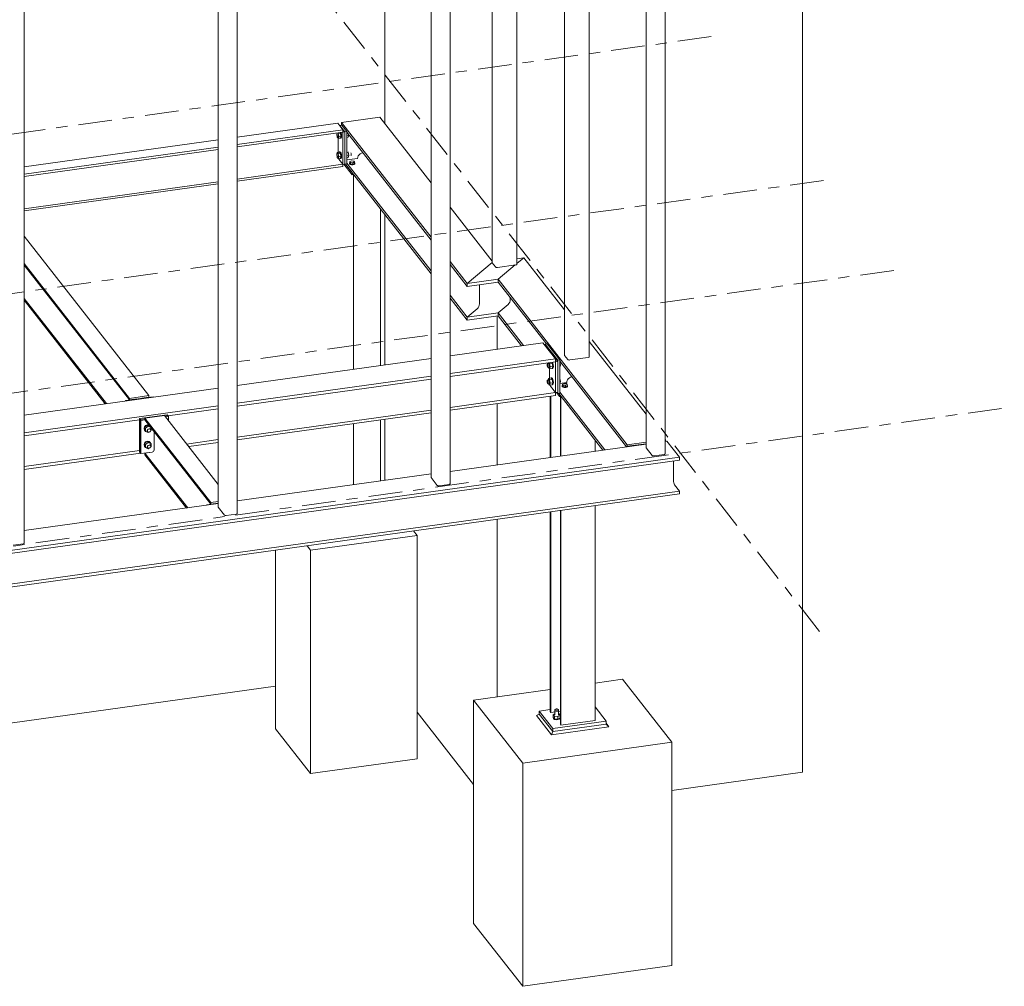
# Model space of a CAD drawing. Header units: millimetres. Extents: x -73 to 521, y -287 to 133.
# Tile 8 of 14: x 216 to 304, y -211 to -125. Entities that reach past the tile are written whole.
import ezdxf

# ---------------------------------------------------------------- set-up
doc = ezdxf.new("R2010")
doc.units = ezdxf.units.MM
doc.linetypes.add('XKITLINE00', pattern=[0])
doc.linetypes.add('XKITLINE03', pattern=[6, 3, -1, 1, -1])
for name, color, linetype, lineweight in [('Mřížka', 4, 'Continuous', 0), ('Prvek', 2, 'Continuous', 0), ('Šroub', 3, 'Continuous', 0)]:
    doc.layers.add(name, color=color, linetype=linetype, lineweight=lineweight)

msp = doc.modelspace()

# ---------------------------------------------------------------- linework, layer by layer
at = {"layer": 'Mřížka', "color": 1, "linetype": 'XKITLINE03', "lineweight": 0}
for p, q in [((287.86, -179.577), (243.959, -123.313)), ((144.482, -145.114), (278.444, -126.446)), ((154.503, -157.958), (288.466, -139.289)), ((160.766, -165.985), (294.729, -147.316)), ((170.38, -178.307), (304.343, -159.638))]:
    msp.add_line(p, q, dxfattribs=at)
at = {"layer": 'Prvek', "color": 1, "linetype": 'XKITLINE00', "lineweight": 0}
for p, q in [((286.349, -192.15), (286.349, -77.955)), ((272.374, -163.157), (272.374, -107.54)), ((274.072, -163.74), (274.072, -107.303)), ((265.101, -154.915), (265.101, -108.553)), ((267.308, -155.071), (267.308, -108.246)), ((258.65, -146.647), (258.65, -109.452)), ((260.857, -146.803), (260.857, -109.145)), ((253.19, -165.83), (253.19, -110.213)), ((254.888, -166.414), (254.888, -109.976)), ((249.071, -134.249), (249.071, -110.787)), ((234.196, -168.477), (234.196, -112.86)), ((235.894, -169.06), (235.894, -112.623)), ((216.9, -171.707), (216.9, -115.27)), ((235.894, -135.453), (244.866, -134.203)), ((245.336, -134.805), (244.866, -134.203)), ((245.049, -134.403), (245.025, -134.407)), ((245.239, -134.377), (245.049, -134.403)), ((245.488, -134.965), (245.049, -134.403)), ((245.488, -134.965), (245.049, -134.403)), ((248.627, -133.679), (245.208, -134.156)), ((245.208, -134.156), (245.208, -134.381)), ((253.19, -144.386), (245.208, -134.156)), ((245.677, -134.939), (245.239, -134.377)), ((253.19, -139.528), (248.627, -133.679)), ((235.894, -136.121), (245.336, -134.805)), ((235.894, -136.311), (245.336, -134.996)), ((244.9, -137.102), (244.9, -135.056)), ((245.336, -134.996), (245.336, -134.805)), ((245.488, -134.965), (245.336, -134.987)), ((245.336, -134.987), (245.336, -137.887)), ((245.677, -134.939), (245.488, -134.965)), ((245.488, -134.965), (245.488, -137.866)), ((245.488, -134.965), (245.488, -137.866)), ((245.677, -134.939), (245.677, -137.839)), ((253.19, -144.64), (245.677, -135.011)), ((216.9, -138.1), (234.196, -135.69)), ((216.9, -138.768), (234.196, -136.358)), ((216.9, -138.958), (234.196, -136.548)), ((246.773, -137.02), (246.698, -137.124)), ((246.871, -136.934), (246.773, -137.02)), ((246.986, -136.873), (246.871, -136.934)), ((247.105, -136.841), (246.986, -136.873)), ((235.894, -139.193), (245.336, -137.878)), ((244.906, -137.193), (244.9, -137.102)), ((244.922, -137.284), (244.906, -137.193)), ((244.947, -137.363), (244.922, -137.284)), ((244.975, -137.416), (244.947, -137.363)), ((245.336, -137.878), (244.975, -137.416)), ((245.488, -137.866), (245.336, -137.887)), ((245.336, -138.068), (245.336, -137.878)), ((246.147, -138.804), (245.422, -137.875)), ((245.677, -137.839), (245.488, -137.866)), ((253.19, -147.649), (245.55, -137.857)), ((246.147, -138.622), (245.55, -137.857)), ((246.634, -137.36), (245.677, -137.493)), ((253.19, -147.395), (245.677, -137.767)), ((246.65, -137.24), (246.634, -137.36)), ((246.698, -137.124), (246.65, -137.24)), ((235.894, -139.384), (245.336, -138.068)), ((246.147, -138.804), (246.147, -138.622)), ((246.275, -138.786), (246.147, -138.804)), ((246.271, -156.168), (246.271, -138.786)), ((216.9, -141.84), (234.196, -139.43)), ((216.9, -142.031), (234.196, -139.62)), ((248.691, -155.831), (248.691, -141.882)), ((258.65, -146.525), (254.888, -141.704)), ((249.071, -155.778), (249.071, -142.37)), ((228.018, -158.534), (216.9, -144.286)), ((256.419, -148.524), (254.888, -146.563)), ((258.651, -146.653), (256.419, -148.524)), ((256.419, -148.524), (258.651, -146.653)), ((258.656, -146.668), (258.65, -146.647)), ((258.951, -147.046), (258.656, -146.668)), ((260.857, -146.729), (261.465, -146.219)), ((260.857, -146.304), (261.465, -146.219)), ((260.857, -146.729), (261.465, -146.219)), ((265.101, -150.879), (261.465, -146.219)), ((226.289, -158.775), (216.9, -146.742)), ((226.289, -158.92), (216.9, -146.887)), ((256.419, -148.778), (254.888, -146.816)), ((258.951, -147.046), (258.976, -147.065)), ((258.976, -147.065), (259.015, -147.078)), ((259.015, -147.078), (259.063, -147.083)), ((259.063, -147.083), (259.113, -147.081)), ((259.113, -147.081), (260.769, -146.85)), ((259.173, -148.14), (260.701, -146.86)), ((259.173, -148.14), (260.701, -146.86)), ((260.769, -146.85), (260.813, -146.84)), ((260.813, -146.84), (260.843, -146.823)), ((260.843, -146.823), (260.857, -146.803)), ((256.419, -148.524), (259.173, -148.14)), ((259.173, -148.394), (256.419, -148.778)), ((259.173, -148.394), (259.173, -148.14)), ((259.173, -148.14), (270.698, -162.911)), ((259.173, -148.14), (259.173, -148.394)), ((263.481, -153.915), (259.173, -148.394)), ((256.419, -148.524), (256.419, -148.778)), ((256.419, -148.778), (256.419, -148.524)), ((257.511, -150.346), (257.511, -148.626)), ((257.511, -150.346), (257.511, -148.626)), ((224.221, -159.241), (216.9, -149.86)), ((224.119, -159.256), (216.9, -150.005)), ((256.419, -151.533), (254.888, -149.571)), ((256.419, -151.787), (254.888, -149.825)), ((260.209, -150.201), (260.147, -150.312)), ((260.147, -150.312), (260.209, -150.201)), ((260.25, -150.078), (260.209, -150.201)), ((260.209, -150.201), (260.25, -150.078)), ((260.265, -149.962), (260.25, -150.078)), ((260.25, -150.078), (260.265, -149.962)), ((260.265, -149.962), (260.265, -149.793)), ((260.265, -149.962), (260.265, -149.793)), ((257.32, -150.778), (256.419, -151.533)), ((256.419, -151.533), (257.32, -150.778)), ((257.32, -150.778), (257.393, -150.696)), ((257.393, -150.696), (257.32, -150.778)), ((257.393, -150.696), (257.455, -150.585)), ((257.455, -150.585), (257.393, -150.696)), ((257.455, -150.585), (257.496, -150.462)), ((257.496, -150.462), (257.455, -150.585)), ((257.496, -150.462), (257.511, -150.346)), ((257.511, -150.346), (257.496, -150.462)), ((260.074, -150.394), (259.173, -151.149)), ((259.173, -151.149), (260.074, -150.394)), ((260.147, -150.312), (260.074, -150.394)), ((260.074, -150.394), (260.147, -150.312)), ((256.419, -151.533), (259.173, -151.149)), ((259.173, -151.403), (256.419, -151.787)), ((256.419, -151.533), (256.419, -151.787)), ((256.419, -151.787), (256.419, -151.533)), ((259.092, -154.382), (259.092, -151.414)), ((259.173, -151.149), (259.173, -151.403)), ((261.44, -154.055), (259.173, -151.149)), ((259.173, -151.149), (259.173, -151.403)), ((261.261, -154.079), (259.173, -151.403)), ((272.374, -160.201), (267.308, -153.708)), ((254.888, -154.968), (263.178, -153.812)), ((264.305, -155.257), (263.178, -153.812)), ((263.367, -154.04), (263.356, -154.041)), ((263.557, -153.905), (263.367, -153.931)), ((263.367, -154.04), (263.367, -153.931)), ((263.367, -153.931), (264.495, -155.376)), ((264.495, -155.485), (263.367, -154.04)), ((264.685, -155.349), (263.557, -153.905)), ((235.894, -157.615), (253.19, -155.204)), ((254.888, -156.57), (264.305, -155.257)), ((264.305, -155.511), (264.305, -155.257)), ((264.495, -155.485), (264.305, -155.511)), ((264.685, -155.349), (264.495, -155.376)), ((264.495, -155.376), (264.495, -158.349)), ((264.495, -158.24), (264.495, -155.485)), ((264.685, -158.322), (264.685, -155.349)), ((270.644, -163.096), (264.685, -155.458)), ((265.107, -154.936), (265.101, -154.915)), ((265.402, -155.314), (265.107, -154.936)), ((265.402, -155.314), (265.427, -155.333)), ((265.427, -155.333), (265.466, -155.346)), ((265.466, -155.346), (265.514, -155.351)), ((265.514, -155.351), (265.564, -155.349)), ((265.564, -155.349), (267.22, -155.118)), ((267.22, -155.118), (267.264, -155.108)), ((267.264, -155.108), (267.295, -155.091)), ((267.295, -155.091), (267.308, -155.071)), ((254.888, -156.823), (264.305, -155.511)), ((263.768, -157.306), (263.768, -155.586)), ((264.305, -158.266), (264.305, -155.511)), ((235.894, -159.217), (253.19, -156.806)), ((235.894, -159.47), (253.19, -157.06)), ((265.311, -157.243), (265.295, -157.363)), ((265.359, -157.127), (265.311, -157.243)), ((265.434, -157.023), (265.359, -157.127)), ((265.533, -156.937), (265.434, -157.023)), ((265.647, -156.876), (265.533, -156.937)), ((265.766, -156.844), (265.647, -156.876)), ((216.9, -160.262), (234.196, -157.851)), ((263.775, -157.419), (263.768, -157.306)), ((263.795, -157.534), (263.775, -157.419)), ((263.826, -157.632), (263.795, -157.534)), ((263.862, -157.698), (263.826, -157.632)), ((263.862, -157.698), (264.305, -158.266)), ((264.305, -158.266), (263.862, -157.698)), ((265.295, -157.363), (264.685, -157.448)), ((225.919, -158.972), (228.388, -158.628)), ((225.942, -159.001), (225.919, -158.972)), ((225.919, -158.972), (225.919, -159.005)), ((226.289, -158.775), (228.018, -158.534)), ((226.289, -158.92), (226.289, -158.775)), ((226.932, -158.831), (226.289, -158.92)), ((228.018, -158.679), (227.375, -158.769)), ((228.018, -158.534), (228.018, -158.679)), ((228.411, -158.657), (228.388, -158.628)), ((254.888, -159.579), (264.305, -158.266)), ((254.888, -159.832), (264.305, -158.52)), ((263.835, -164.045), (263.835, -158.586)), ((263.891, -164.037), (263.891, -158.578)), ((264.495, -158.24), (264.305, -158.266)), ((264.305, -158.266), (264.305, -158.52)), ((264.66, -158.616), (264.379, -158.256)), ((264.495, -158.349), (264.418, -158.25)), ((264.685, -158.322), (264.495, -158.349)), ((268.527, -163.391), (264.583, -158.336)), ((264.66, -158.435), (264.583, -158.336)), ((264.66, -158.616), (264.66, -158.435)), ((264.787, -158.598), (264.66, -158.616)), ((268.705, -163.366), (264.685, -158.213)), ((264.731, -163.92), (264.731, -158.606)), ((264.787, -163.912), (264.787, -158.599)), ((216.9, -161.864), (234.196, -159.453)), ((229.717, -160.331), (234.196, -159.707)), ((235.894, -162.226), (253.19, -159.815)), ((259.092, -164.706), (259.092, -159.246)), ((216.9, -162.117), (227.172, -160.686)), ((227.172, -160.577), (229.641, -160.233)), ((227.234, -160.657), (227.172, -160.577)), ((227.172, -160.577), (227.172, -163.55)), ((227.234, -160.657), (227.667, -160.597)), ((227.234, -160.657), (227.667, -160.597)), ((227.234, -160.657), (227.234, -163.63)), ((227.297, -160.738), (227.234, -160.657)), ((227.234, -160.657), (227.234, -163.63)), ((227.297, -160.738), (227.667, -160.686)), ((227.297, -160.738), (227.297, -163.71)), ((229.396, -160.3), (227.667, -160.541)), ((233.555, -168.087), (227.667, -160.541)), ((227.667, -160.541), (227.667, -160.686)), ((233.555, -168.232), (227.667, -160.686)), ((234.196, -166.453), (229.396, -160.3)), ((229.435, -160.351), (229.704, -160.313)), ((229.435, -160.351), (229.704, -160.313)), ((229.498, -160.431), (229.766, -160.394)), ((229.704, -160.313), (229.641, -160.233)), ((229.766, -160.394), (229.704, -160.313)), ((229.766, -160.775), (229.766, -160.394)), ((235.894, -162.479), (253.19, -160.069)), ((248.691, -166.155), (248.691, -160.696)), ((249.071, -166.102), (249.071, -160.643)), ((246.271, -166.493), (246.271, -161.033)), ((228.481, -163.382), (228.481, -161.729)), ((231.388, -162.854), (234.196, -162.462)), ((267.826, -163.489), (267.826, -162.493)), ((274.116, -162.434), (274.072, -162.377)), ((274.072, -162.44), (274.116, -162.434)), ((274.116, -162.579), (274.116, -162.434)), ((228.481, -163.382), (228.468, -163.446)), ((231.567, -163.082), (234.196, -162.716)), ((254.888, -165.292), (272.374, -162.855)), ((270.698, -162.911), (272.374, -162.677)), ((270.698, -163.056), (272.374, -162.822)), ((270.698, -163.089), (270.698, -162.911)), ((270.721, -163.085), (270.698, -163.056)), ((270.698, -163.056), (270.698, -163.089)), ((272.38, -163.178), (272.374, -163.157)), ((272.927, -163.878), (272.38, -163.178)), ((274.072, -162.585), (274.116, -162.579)), ((274.072, -162.618), (274.242, -162.595)), ((274.14, -162.609), (274.116, -162.579)), ((275.369, -164.039), (274.242, -162.595)), ((178.499, -177.539), (275.369, -164.039)), ((216.9, -164.873), (227.172, -163.441)), ((216.9, -165.126), (227.274, -163.681)), ((227.234, -163.63), (227.172, -163.55)), ((227.297, -163.71), (227.234, -163.63)), ((227.297, -163.71), (228.31, -163.569)), ((228.31, -163.569), (227.667, -163.659)), ((231.486, -168.553), (227.667, -163.659)), ((227.667, -163.659), (227.667, -163.804)), ((231.384, -168.567), (227.667, -163.804)), ((228.376, -163.548), (228.31, -163.569)), ((228.431, -163.505), (228.376, -163.548)), ((228.468, -163.446), (228.431, -163.505)), ((272.927, -163.878), (272.951, -163.896)), ((272.951, -163.896), (272.99, -163.909)), ((272.99, -163.909), (273.039, -163.915)), ((273.039, -163.915), (273.088, -163.912)), ((273.088, -163.912), (273.985, -163.787)), ((273.985, -163.787), (274.028, -163.777)), ((274.028, -163.777), (274.059, -163.76)), ((274.059, -163.76), (274.072, -163.74)), ((275.369, -164.039), (275.369, -164.293)), ((178.499, -177.793), (275.369, -164.293)), ((274.832, -166.088), (274.832, -164.368)), ((235.894, -167.939), (253.19, -165.528)), ((253.196, -165.851), (253.19, -165.83)), ((253.743, -166.551), (253.196, -165.851)), ((253.743, -166.551), (253.767, -166.57)), ((253.767, -166.57), (253.807, -166.583)), ((253.807, -166.583), (253.855, -166.588)), ((253.855, -166.588), (253.904, -166.586)), ((253.904, -166.586), (254.801, -166.461)), ((254.801, -166.461), (254.844, -166.45)), ((254.844, -166.45), (254.875, -166.434)), ((254.875, -166.434), (254.888, -166.414)), ((274.839, -166.201), (274.832, -166.088)), ((274.86, -166.316), (274.839, -166.201)), ((274.89, -166.414), (274.86, -166.316)), ((274.926, -166.481), (274.89, -166.414)), ((275.369, -167.048), (274.926, -166.481)), ((178.499, -180.548), (275.369, -167.048)), ((178.499, -180.802), (275.369, -167.302)), ((275.369, -167.302), (275.369, -167.048)), ((216.9, -170.586), (234.196, -168.175)), ((233.184, -168.283), (234.196, -168.142)), ((233.208, -168.313), (233.184, -168.283)), ((233.184, -168.283), (233.184, -168.316)), ((233.555, -168.087), (234.196, -167.997)), ((233.555, -168.232), (233.555, -168.087)), ((234.196, -168.142), (233.555, -168.232)), ((234.202, -168.498), (234.196, -168.477)), ((234.749, -169.198), (234.202, -168.498)), ((267.826, -187.541), (267.826, -168.353)), ((234.749, -169.198), (234.773, -169.217)), ((234.773, -169.217), (234.813, -169.23)), ((234.813, -169.23), (234.861, -169.235)), ((234.861, -169.235), (234.91, -169.233)), ((234.91, -169.233), (235.807, -169.108)), ((235.807, -169.108), (235.85, -169.097)), ((235.85, -169.097), (235.881, -169.081)), ((235.881, -169.081), (235.894, -169.06)), ((263.835, -186.744), (263.835, -168.91)), ((263.891, -186.817), (263.891, -168.902)), ((264.731, -187.892), (264.731, -168.785)), ((264.787, -187.965), (264.787, -168.777)), ((259.092, -185.42), (259.092, -169.57)), ((251.948, -171.018), (242.451, -172.342)), ((251.63, -170.61), (251.948, -171.018)), ((251.948, -190.957), (251.948, -171.018)), ((215.916, -171.88), (216.813, -171.755)), ((216.813, -171.755), (216.856, -171.744)), ((216.856, -171.744), (216.887, -171.728)), ((216.887, -171.728), (216.9, -171.707)), ((242.451, -172.342), (242.133, -171.934)), ((239.32, -188.267), (239.32, -172.326)), ((242.451, -192.281), (242.451, -172.342)), ((191.85, -191.079), (239.32, -184.464)), ((267.826, -184.203), (270.286, -183.86)), ((270.286, -183.86), (274.671, -189.479)), ((256.99, -185.713), (263.835, -184.759)), ((256.99, -205.652), (256.99, -185.713)), ((261.375, -191.332), (256.99, -185.713)), ((256.99, -193.254), (251.948, -186.792)), ((262.602, -187.102), (262.855, -186.975)), ((262.602, -187.102), (263.93, -188.804)), ((262.855, -186.703), (263.835, -186.566)), ((262.855, -186.975), (262.855, -186.703)), ((264.058, -188.244), (262.855, -186.703)), ((262.855, -186.975), (264.058, -188.516)), ((264.058, -188.516), (262.855, -186.975)), ((263.835, -186.744), (263.891, -186.817)), ((263.891, -186.817), (264.731, -186.7)), ((267.826, -186.326), (268.806, -187.582)), ((268.806, -187.582), (264.058, -188.244)), ((264.058, -188.516), (268.806, -187.854)), ((264.058, -188.516), (268.806, -187.854)), ((264.731, -187.892), (264.787, -187.965)), ((264.787, -187.965), (267.826, -187.541)), ((268.806, -187.854), (268.806, -187.582)), ((269.059, -188.089), (268.806, -187.766)), ((268.806, -187.854), (269.059, -188.089)), ((239.32, -188.267), (242.451, -192.281)), ((263.93, -188.804), (269.059, -188.089)), ((263.93, -188.804), (264.058, -188.516)), ((264.058, -188.516), (264.058, -188.244)), ((274.671, -189.479), (261.375, -191.332)), ((274.671, -209.418), (274.671, -189.479)), ((242.451, -192.281), (251.948, -190.957)), ((261.375, -211.271), (261.375, -191.332)), ((274.671, -193.777), (286.349, -192.15)), ((256.99, -205.652), (261.375, -211.271)), ((261.375, -211.271), (274.671, -209.418))]:
    msp.add_line(p, q, dxfattribs=at)
at = {"layer": 'Šroub', "color": 7, "linetype": 'XKITLINE00', "lineweight": 0}
for p, q in [((244.783, -135.173), (244.81, -135.069)), ((244.826, -135.446), (244.783, -135.173)), ((244.865, -135.061), (244.913, -135.122)), ((244.913, -135.122), (245.103, -135.095)), ((244.913, -135.122), (244.956, -135.395)), ((245.055, -135.035), (245.103, -135.095)), ((245.082, -135.031), (245.106, -135.082)), ((245.103, -135.095), (245.146, -135.369)), ((245.106, -135.082), (245.141, -135.226)), ((245.163, -135.074), (245.139, -135.023)), ((245.141, -135.226), (245.153, -135.378)), ((245.198, -135.218), (245.163, -135.074)), ((245.21, -135.37), (245.198, -135.218)), ((245.859, -135.283), (245.677, -135.309)), ((245.859, -135.283), (245.811, -135.464)), ((245.851, -135.234), (245.859, -135.283)), ((244.913, -135.557), (244.826, -135.446)), ((244.956, -135.395), (244.913, -135.557)), ((245.103, -135.53), (244.913, -135.557)), ((245.146, -135.369), (244.956, -135.395)), ((245.106, -135.553), (245.071, -135.535)), ((245.146, -135.369), (245.103, -135.53)), ((245.141, -135.498), (245.106, -135.553)), ((245.106, -135.553), (245.163, -135.545)), ((245.153, -135.378), (245.141, -135.498)), ((245.163, -135.545), (245.198, -135.49)), ((245.198, -135.49), (245.21, -135.37)), ((245.811, -135.464), (245.677, -135.482)), ((244.783, -136.985), (244.826, -136.823)), ((244.826, -137.258), (244.783, -136.985)), ((245.016, -136.797), (244.826, -136.823)), ((244.826, -136.823), (244.913, -136.934)), ((245.103, -136.908), (244.913, -136.934)), ((244.913, -136.934), (244.956, -137.208)), ((244.997, -136.799), (245.012, -136.774)), ((245.012, -136.774), (245.069, -136.766)), ((245.012, -136.774), (245.059, -136.798)), ((245.103, -136.908), (245.016, -136.797)), ((245.059, -136.798), (245.106, -136.895)), ((245.116, -136.79), (245.069, -136.766)), ((245.146, -137.181), (245.103, -136.908)), ((245.106, -136.895), (245.141, -137.038)), ((245.163, -136.887), (245.116, -136.79)), ((245.141, -137.038), (245.153, -137.19)), ((245.198, -137.03), (245.163, -136.887)), ((245.21, -137.182), (245.198, -137.03)), ((245.677, -136.81), (245.811, -136.792)), ((245.789, -136.764), (245.811, -136.792)), ((245.811, -136.792), (245.859, -137.096)), ((246.052, -136.921), (246.036, -136.851)), ((246.059, -137.002), (246.052, -136.921)), ((246.052, -137.066), (246.059, -137.002)), ((244.913, -137.37), (244.826, -137.258)), ((244.956, -137.208), (244.913, -137.37)), ((245.103, -137.343), (244.913, -137.37)), ((245.146, -137.181), (244.956, -137.208)), ((245.106, -137.366), (245.071, -137.348)), ((245.146, -137.181), (245.103, -137.343)), ((245.141, -137.31), (245.106, -137.366)), ((245.106, -137.366), (245.163, -137.358)), ((245.153, -137.19), (245.141, -137.31)), ((245.163, -137.358), (245.198, -137.302)), ((245.198, -137.302), (245.21, -137.182)), ((245.677, -137.121), (245.859, -137.096)), ((245.811, -137.276), (245.677, -137.295)), ((245.859, -137.096), (245.811, -137.276)), ((245.916, -137.768), (245.948, -137.742)), ((245.923, -137.82), (245.916, -137.768)), ((245.916, -137.813), (245.916, -137.768)), ((245.916, -137.813), (245.923, -137.866)), ((245.991, -137.864), (245.923, -137.82)), ((245.923, -137.866), (245.991, -137.91)), ((245.948, -137.635), (246.086, -137.569)), ((245.948, -137.771), (245.948, -137.635)), ((246.013, -137.718), (245.948, -137.635)), ((245.948, -137.771), (246.013, -137.854)), ((246.102, -137.888), (245.991, -137.864)), ((245.991, -137.91), (246.102, -137.933)), ((246.013, -137.854), (246.013, -137.718)), ((246.216, -137.736), (246.013, -137.718)), ((246.013, -137.854), (246.216, -137.872)), ((246.036, -137.093), (246.052, -137.066)), ((246.086, -137.569), (246.29, -137.587)), ((246.226, -137.885), (246.102, -137.888)), ((246.355, -137.671), (246.216, -137.736)), ((246.216, -137.872), (246.216, -137.736)), ((246.216, -137.872), (246.355, -137.807)), ((246.33, -137.856), (246.226, -137.885)), ((246.226, -137.93), (246.33, -137.902)), ((246.29, -137.587), (246.355, -137.671)), ((246.386, -137.809), (246.33, -137.856)), ((246.33, -137.902), (246.386, -137.855)), ((246.355, -137.807), (246.355, -137.671)), ((246.355, -137.741), (246.379, -137.757)), ((246.379, -137.757), (246.386, -137.809)), ((246.386, -137.855), (246.386, -137.809)), ((246.102, -137.933), (246.226, -137.93)), ((263.555, -155.796), (263.562, -155.733)), ((263.562, -155.878), (263.555, -155.796)), ((263.562, -155.733), (263.58, -155.703)), ((263.58, -155.954), (263.562, -155.878)), ((263.58, -155.703), (263.694, -155.687)), ((263.58, -155.703), (263.605, -155.716)), ((263.605, -156.006), (263.58, -155.954)), ((263.605, -155.716), (263.63, -155.767)), ((263.63, -156.018), (263.605, -156.006)), ((263.629, -155.696), (263.654, -155.602)), ((263.63, -155.767), (263.649, -155.844)), ((263.649, -155.989), (263.63, -156.018)), ((263.63, -156.018), (263.744, -156.002)), ((263.649, -155.844), (263.655, -155.925)), ((263.655, -155.925), (263.649, -155.989)), ((263.669, -156.013), (263.671, -156.025)), ((263.671, -156.025), (263.768, -156.149)), ((263.712, -155.594), (263.768, -155.664)), ((263.768, -155.664), (264.014, -155.63)), ((263.768, -155.664), (263.816, -155.969)), ((263.768, -156.149), (263.816, -155.969)), ((263.768, -156.149), (264.014, -156.115)), ((263.816, -155.969), (264.063, -155.934)), ((264.014, -155.63), (263.959, -155.559)), ((264.004, -155.617), (263.975, -155.557)), ((264.063, -155.934), (264.014, -155.63)), ((264.014, -156.115), (264.063, -155.934)), ((264.017, -156.105), (264.07, -156.098)), ((264.02, -155.663), (264.047, -155.779)), ((264.047, -156.051), (264.02, -156.095)), ((264.07, -155.627), (264.032, -155.549)), ((264.047, -155.779), (264.058, -155.902)), ((264.058, -155.954), (264.047, -156.051)), ((264.104, -155.771), (264.07, -155.627)), ((264.07, -156.098), (264.104, -156.043)), ((264.117, -155.923), (264.104, -155.771)), ((264.104, -156.043), (264.117, -155.923)), ((264.693, -155.553), (264.685, -155.542)), ((264.685, -155.554), (264.693, -155.553)), ((264.685, -155.834), (264.737, -155.826)), ((264.685, -155.989), (264.693, -155.988)), ((264.737, -155.826), (264.693, -155.553)), ((264.693, -155.988), (264.737, -155.826)), ((263.555, -157.247), (263.562, -157.183)), ((263.562, -157.328), (263.555, -157.247)), ((263.562, -157.183), (263.58, -157.153)), ((263.58, -157.153), (263.694, -157.137)), ((263.58, -157.153), (263.605, -157.166)), ((263.605, -157.166), (263.63, -157.217)), ((263.629, -157.146), (263.671, -156.99)), ((263.63, -157.217), (263.649, -157.294)), ((263.671, -156.99), (263.918, -156.956)), ((263.671, -156.99), (263.768, -157.114)), ((263.768, -157.114), (264.014, -157.08)), ((263.768, -157.114), (263.816, -157.419)), ((264.014, -157.08), (263.918, -156.956)), ((263.924, -156.964), (263.976, -156.957)), ((263.928, -156.969), (263.966, -156.989)), ((263.966, -156.989), (264.004, -157.067)), ((264.023, -156.981), (263.976, -156.957)), ((264.063, -157.384), (264.014, -157.08)), ((264.02, -157.113), (264.047, -157.229)), ((264.07, -157.077), (264.023, -156.981)), ((264.047, -157.229), (264.058, -157.352)), ((264.104, -157.221), (264.07, -157.077)), ((264.117, -157.373), (264.104, -157.221)), ((264.693, -157.003), (264.685, -156.992)), ((264.685, -157.004), (264.693, -157.003)), ((264.737, -157.276), (264.693, -157.003)), ((263.58, -157.404), (263.562, -157.328)), ((263.605, -157.456), (263.58, -157.404)), ((263.63, -157.468), (263.605, -157.456)), ((263.649, -157.439), (263.63, -157.468)), ((263.63, -157.468), (263.744, -157.453)), ((263.649, -157.294), (263.655, -157.375)), ((263.655, -157.375), (263.649, -157.439)), ((263.669, -157.463), (263.671, -157.475)), ((263.671, -157.475), (263.768, -157.599)), ((263.768, -157.599), (263.816, -157.419)), ((263.768, -157.599), (264.014, -157.565)), ((263.816, -157.419), (264.063, -157.384)), ((264.014, -157.565), (264.063, -157.384)), ((264.017, -157.556), (264.07, -157.548)), ((264.047, -157.501), (264.02, -157.546)), ((264.058, -157.404), (264.047, -157.501)), ((264.07, -157.548), (264.104, -157.493)), ((264.104, -157.493), (264.117, -157.373)), ((264.685, -157.284), (264.737, -157.276)), ((264.685, -157.439), (264.693, -157.438)), ((264.693, -157.438), (264.737, -157.276)), ((264.896, -157.64), (264.928, -157.614)), ((264.903, -157.693), (264.896, -157.64)), ((264.896, -157.685), (264.896, -157.64)), ((264.896, -157.685), (264.903, -157.738)), ((264.972, -157.736), (264.903, -157.693)), ((264.903, -157.738), (264.972, -157.782)), ((264.928, -157.507), (265.066, -157.441)), ((264.928, -157.643), (264.928, -157.507)), ((264.993, -157.59), (264.928, -157.507)), ((264.928, -157.643), (264.993, -157.726)), ((265.082, -157.76), (264.972, -157.736)), ((264.972, -157.782), (265.082, -157.805)), ((264.993, -157.726), (264.993, -157.59)), ((265.196, -157.608), (264.993, -157.59)), ((264.993, -157.726), (265.196, -157.744)), ((265.066, -157.441), (265.27, -157.459)), ((265.207, -157.757), (265.082, -157.76)), ((265.082, -157.805), (265.207, -157.802)), ((265.335, -157.543), (265.196, -157.608)), ((265.196, -157.744), (265.196, -157.608)), ((265.196, -157.744), (265.335, -157.679)), ((265.31, -157.728), (265.207, -157.757)), ((265.207, -157.802), (265.31, -157.774)), ((265.27, -157.459), (265.335, -157.543)), ((265.366, -157.681), (265.31, -157.728)), ((265.31, -157.774), (265.366, -157.727)), ((265.335, -157.679), (265.335, -157.543)), ((265.335, -157.613), (265.359, -157.629)), ((265.359, -157.629), (265.366, -157.681)), ((265.366, -157.727), (265.366, -157.681)), ((227.62, -161.318), (227.582, -161.459)), ((227.582, -161.459), (227.62, -161.59)), ((227.601, -161.483), (227.631, -161.369)), ((227.631, -161.589), (227.601, -161.483)), ((227.724, -161.204), (227.62, -161.318)), ((227.631, -161.605), (227.62, -161.59)), ((227.886, -161.164), (227.631, -161.339)), ((227.713, -161.443), (227.631, -161.339)), ((227.631, -161.339), (227.631, -161.619)), ((227.713, -161.723), (227.631, -161.619)), ((227.659, -161.32), (227.743, -161.228)), ((227.967, -161.268), (227.713, -161.443)), ((227.713, -161.723), (227.713, -161.443)), ((227.867, -161.148), (227.724, -161.204)), ((227.743, -161.228), (227.858, -161.183)), ((227.904, -161.727), (227.835, -161.639)), ((228.009, -161.164), (227.867, -161.148)), ((227.884, -161.658), (227.904, -161.582)), ((227.967, -161.268), (227.886, -161.164)), ((228.113, -161.257), (227.886, -161.164)), ((227.904, -161.582), (227.96, -161.521)), ((227.913, -161.175), (228.028, -161.188)), ((227.96, -161.521), (228.036, -161.491)), ((228.194, -161.362), (227.967, -161.268)), ((228.095, -161.234), (228.009, -161.164)), ((228.028, -161.188), (228.112, -161.257)), ((228.036, -161.491), (228.112, -161.5)), ((228.167, -161.546), (228.099, -161.457)), ((228.112, -161.5), (228.167, -161.546)), ((228.167, -161.546), (228.188, -161.615)), ((228.188, -161.615), (228.167, -161.691)), ((228.221, -161.653), (228.221, -161.396)), ((227.967, -161.828), (227.713, -161.723)), ((227.904, -161.727), (227.884, -161.658)), ((227.96, -161.773), (227.904, -161.727)), ((228.036, -161.781), (227.96, -161.773)), ((227.967, -161.828), (228.035, -161.781)), ((228.112, -161.751), (228.036, -161.781)), ((228.167, -161.691), (228.112, -161.751)), ((228.168, -161.689), (228.221, -161.653)), ((227.62, -162.768), (227.582, -162.909)), ((227.582, -162.909), (227.62, -163.04)), ((227.601, -162.933), (227.631, -162.819)), ((227.631, -163.039), (227.601, -162.933)), ((227.724, -162.654), (227.62, -162.768)), ((227.631, -163.055), (227.62, -163.04)), ((227.886, -162.614), (227.631, -162.789)), ((227.713, -162.894), (227.631, -162.789)), ((227.631, -162.789), (227.631, -163.069)), ((227.713, -163.174), (227.631, -163.069)), ((227.659, -162.77), (227.743, -162.678)), ((227.713, -162.894), (227.967, -162.718)), ((227.713, -163.174), (227.713, -162.894)), ((227.967, -163.278), (227.713, -163.174)), ((227.867, -162.598), (227.724, -162.654)), ((227.743, -162.678), (227.858, -162.633)), ((227.904, -163.177), (227.835, -163.089)), ((228.009, -162.614), (227.867, -162.598)), ((227.884, -163.108), (227.904, -163.032)), ((227.904, -163.177), (227.884, -163.108)), ((227.967, -162.718), (227.886, -162.614)), ((228.14, -162.718), (227.886, -162.614)), ((227.904, -163.032), (227.96, -162.971)), ((227.96, -163.223), (227.904, -163.177)), ((227.913, -162.625), (228.028, -162.638)), ((227.96, -162.971), (228.036, -162.941)), ((228.036, -163.231), (227.96, -163.223)), ((228.221, -162.823), (227.967, -162.718)), ((227.967, -163.278), (228.035, -163.231)), ((228.113, -162.699), (228.009, -162.614)), ((228.028, -162.638), (228.112, -162.707)), ((228.036, -162.941), (228.112, -162.95)), ((228.112, -163.201), (228.036, -163.231)), ((228.167, -162.996), (228.099, -162.907)), ((228.112, -162.95), (228.167, -162.996)), ((228.167, -163.141), (228.112, -163.201)), ((228.123, -162.712), (228.113, -162.699)), ((228.221, -162.823), (228.14, -162.718)), ((228.167, -162.996), (228.188, -163.065)), ((228.188, -163.065), (228.167, -163.141)), ((228.168, -163.139), (228.221, -163.103)), ((228.221, -163.103), (228.221, -162.823)), ((264.249, -186.956), (264.104, -187.025)), ((264.104, -187.025), (264.2, -187.149)), ((264.104, -187.26), (264.104, -187.025)), ((264.249, -186.548), (264.287, -186.517)), ((264.254, -186.583), (264.249, -186.548)), ((264.249, -187.037), (264.249, -186.548)), ((264.299, -186.612), (264.254, -186.583)), ((264.287, -186.517), (264.356, -186.498)), ((264.373, -186.628), (264.299, -186.612)), ((264.356, -186.498), (264.439, -186.496)), ((264.456, -186.626), (264.373, -186.628)), ((264.439, -186.496), (264.513, -186.511)), ((264.525, -186.607), (264.456, -186.626)), ((264.503, -187.175), (264.708, -187.078)), ((264.513, -186.511), (264.558, -186.541)), ((264.563, -186.576), (264.525, -186.607)), ((264.558, -186.541), (264.563, -186.576)), ((264.563, -187.065), (264.563, -186.576)), ((264.563, -186.949), (264.612, -186.954)), ((264.708, -187.078), (264.612, -186.954)), ((264.708, -187.313), (264.708, -187.078)), ((264.104, -187.26), (264.2, -187.384)), ((264.112, -187.315), (264.112, -187.271)), ((264.112, -187.315), (264.121, -187.381)), ((264.121, -187.327), (264.114, -187.274)), ((264.19, -187.371), (264.121, -187.327)), ((264.121, -187.381), (264.206, -187.436)), ((264.503, -187.175), (264.2, -187.149)), ((264.2, -187.149), (264.2, -187.384)), ((264.2, -187.384), (264.503, -187.411)), ((264.206, -187.436), (264.345, -187.465)), ((264.345, -187.411), (264.233, -187.387)), ((264.47, -187.408), (264.345, -187.411)), ((264.345, -187.465), (264.5, -187.462)), ((264.5, -187.462), (264.63, -187.426)), ((264.503, -187.175), (264.503, -187.411)), ((264.503, -187.411), (264.708, -187.313)), ((264.525, -187.4), (264.63, -187.371)), ((264.63, -187.371), (264.686, -187.324)), ((264.63, -187.426), (264.7, -187.367)), ((264.7, -187.367), (264.7, -187.318))]:
    msp.add_line(p, q, dxfattribs=at)

doc.saveas('drawing.dxf')
